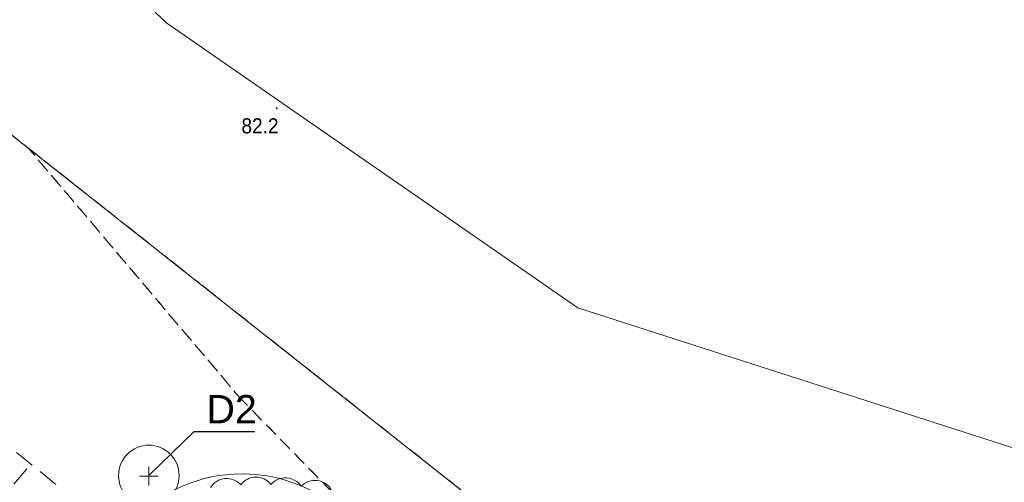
# Model space of a CAD drawing. Header units: metres. Extents: x 6540907 to 6541833, y 5893434 to 5894895.
# Tile 192 of 256: x 6541475 to 6541523, y 5894190 to 5894213. Entities that reach past the tile are written whole.
import ezdxf
from ezdxf import colors
from ezdxf.entities.mleader import LeaderData, LeaderLine
from ezdxf.math import Vec2, Vec3

# ---------------------------------------------------------------- set-up
doc = ezdxf.new("R2010")
doc.units = ezdxf.units.M
doc.header["$MEASUREMENT"] = 0
for name, pattern in [('1.0_0.5', [1.5, 1, -0.5]), ('219-500', [0, 0]), ('egug-500', [1, 0.5, -0.5])]:
    doc.linetypes.add(name, pattern=pattern)
doc.layers.get('0').update_dxf_attribs({"color": 2, "linetype": 'CONTINUOUS', "lineweight": 5})
for name, color, linetype, lineweight in [('218-kontur użytku gruntowego', 251, 'CONTINUOUS', 9), ('219-działka ewidencyjna', 152, 'CONTINUOUS', 18), ('pikieta naturalna', 251, 'CONTINUOUS', 9), ('pikieta naturalna-Atr2', 251, 'CONTINUOUS', 9), ('skarpa nieumocniona', 251, 'CONTINUOUS', 9), ('woda stojąca', 251, 'CONTINUOUS', 9), ('z_i_drzewa_liściste_korony', 66, 'CONTINUOUS', 20), ('z_i_drzewa_opis', 7, 'CONTINUOUS', 25), ('z_nas_kom_populus tremula', 162, 'CONTINUOUS', 20)]:
    doc.layers.add(name, color=color, linetype=linetype, lineweight=lineweight)
doc.layers.add('z_i_masywy_grupy', color=7, linetype='CONTINUOUS', lineweight=13, true_color=0x7f926c)
doc.styles.add('Opisowy', font='arial.ttf')
doc.styles.get("Standard").update_dxf_attribs({"font": 'Arial', "width": 0.75})

# ---------------------------------------------------------------- blocks, each defined once
blk = doc.blocks.new('PW01')
at = {"linetype": 'Continuous', "lineweight": 13}
h = blk.add_hatch(color=0, dxfattribs=at)
edge = h.paths.add_edge_path()
edge.add_arc((0, 0), 0.045, 0, 360)
blk = doc.blocks.new('d')
at = {"linetype": 'Continuous'}
for points in [[(0.461, 0), (-0.461, 0)], [(0, 0.461), (0, -0.461)]]:
    blk.add_lwpolyline(points, dxfattribs=at)
blk.add_circle((0, 0.031), 1.5, dxfattribs=at)
blk = doc.blocks.new('_None')

msp = doc.modelspace()

# ---------------------------------------------------------------- linework, layer by layer
at = {"layer": '218-kontur użytku gruntowego', "linetype": 'egug-500', "lineweight": 18, "flags": 128}
for points in [[(6541474.93, 5894206.388), (6541415.18, 5894253.628)], [(6541415.18, 5894253.628), (6541474.93, 5894206.388)], [(6541485.44, 5894193.978), (6541474.93, 5894206.388)], [(6541528.91, 5894163.708), (6541474.93, 5894206.388)], [(6541474.93, 5894206.388), (6541485.44, 5894193.978)], [(6541474.93, 5894206.388), (6541528.91, 5894163.708)], [(6541506.64, 5894172.298), (6541485.44, 5894193.978)], [(6541485.44, 5894193.978), (6541506.64, 5894172.298)]]:
    msp.add_lwpolyline(points, dxfattribs=at)
at = {"layer": '219-działka ewidencyjna', "linetype": '219-500', "lineweight": 18, "flags": 128}
msp.add_lwpolyline([(6541528.91, 5894163.708), (6541415.18, 5894253.628)], dxfattribs=at)
at = {"layer": 'skarpa nieumocniona', "linetype": '1.0_0.5', "lineweight": 18, "flags": 128}
msp.add_lwpolyline([(6541517.39, 5894165.838), (6541507.44, 5894169.198), (6541491.19, 5894177.598), (6541469.93, 5894194.898), (6541452.4, 5894215.468), (6541450.94, 5894217.038), (6541445.06, 5894222.638), (6541453.3, 5894210.018), (6541463.5, 5894196.908), (6541485.78, 5894177.878), (6541494.11, 5894173.178), (6541512.94, 5894166.398)], close=True, dxfattribs=at)
msp.add_lwpolyline([(6541473.24, 5894188.588), (6541475.06, 5894190.718)], dxfattribs=at)
at = {"layer": 'woda stojąca', "linetype": 'Continuous', "lineweight": 18, "flags": 128}
msp.add_lwpolyline([(6541367.34, 5894279.258), (6541389.88, 5894276.588), (6541402.75, 5894273.998), (6541409.99, 5894272.718), (6541446.46, 5894245.798), (6541481.8, 5894212.568), (6541502.15, 5894198.468), (6541553.78, 5894181.838), (6541585.51, 5894167.408), (6541602.96, 5894161.388), (6541638.54, 5894156.538), (6541655.67, 5894151.408), (6541664.14, 5894128.558), (6541679.96, 5894085.878), (6541682.61, 5894081.719)], dxfattribs=at)
at = {"layer": 'z_i_drzewa_liściste_korony', "linetype": 'Continuous'}
msp.add_circle((6541485.519, 5894182.739), 7.5, dxfattribs=at)
at = {"layer": 'z_i_masywy_grupy', "linetype": 'Continuous'}
msp.add_lwpolyline([(6541489.938, 5894189.448, 0.5), (6541488.449, 5894189.624, 0.5), (6541486.952, 5894189.715, 0.5), (6541485.453, 5894189.698, 0.5), (6541483.961, 5894189.565, 0.5)], format="xyb", dxfattribs=at)

# ---------------------------------------------------------------- block references
at = {"layer": 'pikieta naturalna', "linetype": 'Continuous', "lineweight": 13}
msp.add_blockref('PW01', (6541487.24, 5894208.348), dxfattribs=at)
at = {"layer": 'z_nas_kom_populus tremula', "linetype": 'Continuous'}
msp.add_blockref('d', (6541480.904, 5894190.131), dxfattribs=at)

# ---------------------------------------------------------------- texts
at = {"layer": 'pikieta naturalna-Atr2', "width": 0.9}
msp.add_text('82.2', height=0.75, dxfattribs=at).set_placement((6541485.49, 5894207.108))

# ---------------------------------------------------------------- leaders
at = {"layer": 'z_i_drzewa_opis'}
ml = msp.add_multileader_mtext('Standard', dxfattribs=at)
ml.set_content('D2', color=256, style='Opisowy')
ml.set_leader_properties()
ml.set_arrow_properties(name='NONE')
ml.build(insert=Vec2(0, 0))
ml.multileader.update_dxf_attribs({"has_dogleg": 0, "text_left_attachment_type": 6, "text_right_attachment_type": 5, "text_top_attachment_type": 0, "text_bottom_attachment_type": 0, "dogleg_length": 1.914, "arrow_head_size": 4.904})
ctx = ml.context
ctx.base_point, ctx.char_height, ctx.arrow_head_size, ctx.landing_gap_size, ctx.plane_origin = Vec3(6541483.14, 5894192.334), 1.4, 4.904, 0.613, Vec3(6541477.98, 5894189.265)
ctx.left_attachment, ctx.right_attachment, ctx.attachment_type = 6, 5, 2
notes = []
notes.append((ctx, [(1, (1, 1, 0), (6541481.012, 5894192.334), (1, 0), 2.128, [(0, [(6541480.936, 5894190.194), (6541483.14, 5894192.334), (6541483.14, 5894192.334), (6541483.14, 5894192.334), (6541483.14, 5894192.334), (6541483.14, 5894192.334), (6541483.14, 5894192.334), (6541483.14, 5894192.334), (6541483.14, 5894192.334), (6541483.14, 5894192.334), (6541483.14, 5894192.334), (6541483.14, 5894192.334), (6541483.14, 5894192.334), (6541483.14, 5894192.334), (6541483.14, 5894192.334), (6541483.14, 5894192.334), (6541483.14, 5894192.334), (6541483.14, 5894192.334), (6541483.14, 5894192.334), (6541483.14, 5894192.334), (6541483.14, 5894192.334), (6541483.14, 5894192.334), (6541483.14, 5894192.334), (6541483.14, 5894192.334), (6541483.14, 5894192.334), (6541483.14, 5894192.334), (6541483.14, 5894192.334), (6541483.14, 5894192.334), (6541483.14, 5894192.334), (6541483.14, 5894192.334), (6541483.14, 5894192.334), (6541483.14, 5894192.334), (6541483.14, 5894192.334), (6541483.14, 5894192.334), (6541483.14, 5894192.334), (6541483.14, 5894192.334), (6541483.14, 5894192.334), (6541483.14, 5894192.334), (6541483.14, 5894192.334), (6541483.14, 5894192.334), (6541483.14, 5894192.334), (6541483.14, 5894192.334), (6541483.14, 5894192.334), (6541483.14, 5894192.334), (6541483.14, 5894192.334), (6541483.14, 5894192.334), (6541483.14, 5894192.334), (6541483.14, 5894192.334), (6541483.14, 5894192.334), (6541483.14, 5894192.334), (6541483.14, 5894192.334), (6541483.14, 5894192.334), (6541483.14, 5894192.334), (6541483.14, 5894192.334), (6541483.14, 5894192.334), (6541483.14, 5894192.334), (6541483.14, 5894192.334), (6541483.14, 5894192.334), (6541483.14, 5894192.334), (6541483.14, 5894192.334), (6541483.14, 5894192.334), (6541483.14, 5894192.334), (6541483.14, 5894192.334), (6541483.14, 5894192.334), (6541483.14, 5894192.334), (6541483.14, 5894192.334), (6541483.14, 5894192.334), (6541483.14, 5894192.334), (6541483.14, 5894192.334), (6541483.14, 5894192.334), (6541483.14, 5894192.334), (6541483.14, 5894192.334), (6541483.14, 5894192.334), (6541483.14, 5894192.334), (6541483.14, 5894192.334), (6541483.14, 5894192.334), (6541483.14, 5894192.334), (6541483.14, 5894192.334), (6541483.14, 5894192.334), (6541483.14, 5894192.334), (6541483.14, 5894192.334), (6541483.14, 5894192.334), (6541483.14, 5894192.334), (6541483.14, 5894192.334), (6541483.14, 5894192.334), (6541483.14, 5894192.334), (6541483.14, 5894192.334), (6541483.14, 5894192.334), (6541483.14, 5894192.334), (6541483.14, 5894192.334), (6541483.14, 5894192.334), (6541483.14, 5894192.334), (6541483.14, 5894192.334), (6541483.14, 5894192.334), (6541483.14, 5894192.334), (6541483.14, 5894192.334), (6541483.14, 5894192.334), (6541483.14, 5894192.334), (6541483.14, 5894192.334), (6541483.14, 5894192.334), (6541483.14, 5894192.334), (6541483.14, 5894192.334), (6541483.14, 5894192.334), (6541483.14, 5894192.334), (6541483.14, 5894192.334), (6541483.14, 5894192.334), (6541483.14, 5894192.334), (6541483.14, 5894192.334), (6541483.14, 5894192.334), (6541483.14, 5894192.334), (6541483.14, 5894192.334), (6541483.14, 5894192.334), (6541483.14, 5894192.334), (6541483.14, 5894192.334), (6541483.14, 5894192.334), (6541483.14, 5894192.334), (6541483.14, 5894192.334), (6541483.14, 5894192.334), (6541483.14, 5894192.334), (6541483.14, 5894192.334), (6541483.14, 5894192.334), (6541483.14, 5894192.334)], 256, [])])]))
ctx.mtext.insert, ctx.mtext.flow_direction = Vec3(6541483.753, 5894194.148), 5
for ctx, leaders in notes:
    for number, flags, end, landing, length, lines in leaders:
        leader = LeaderData()
        leader.index, (leader.has_last_leader_line, leader.has_dogleg_vector, leader.attachment_direction) = number, flags
        leader.last_leader_point, leader.dogleg_vector, leader.dogleg_length = Vec3(end), Vec3(landing), length
        for number, points, colour, breaks in lines:
            line = LeaderLine()
            line.index, line.vertices, line.color, line.breaks = number, Vec3.list(points), colors.encode_raw_color(colour), breaks
            leader.lines.append(line)
        ctx.leaders.append(leader)

doc.saveas('drawing.dxf')
